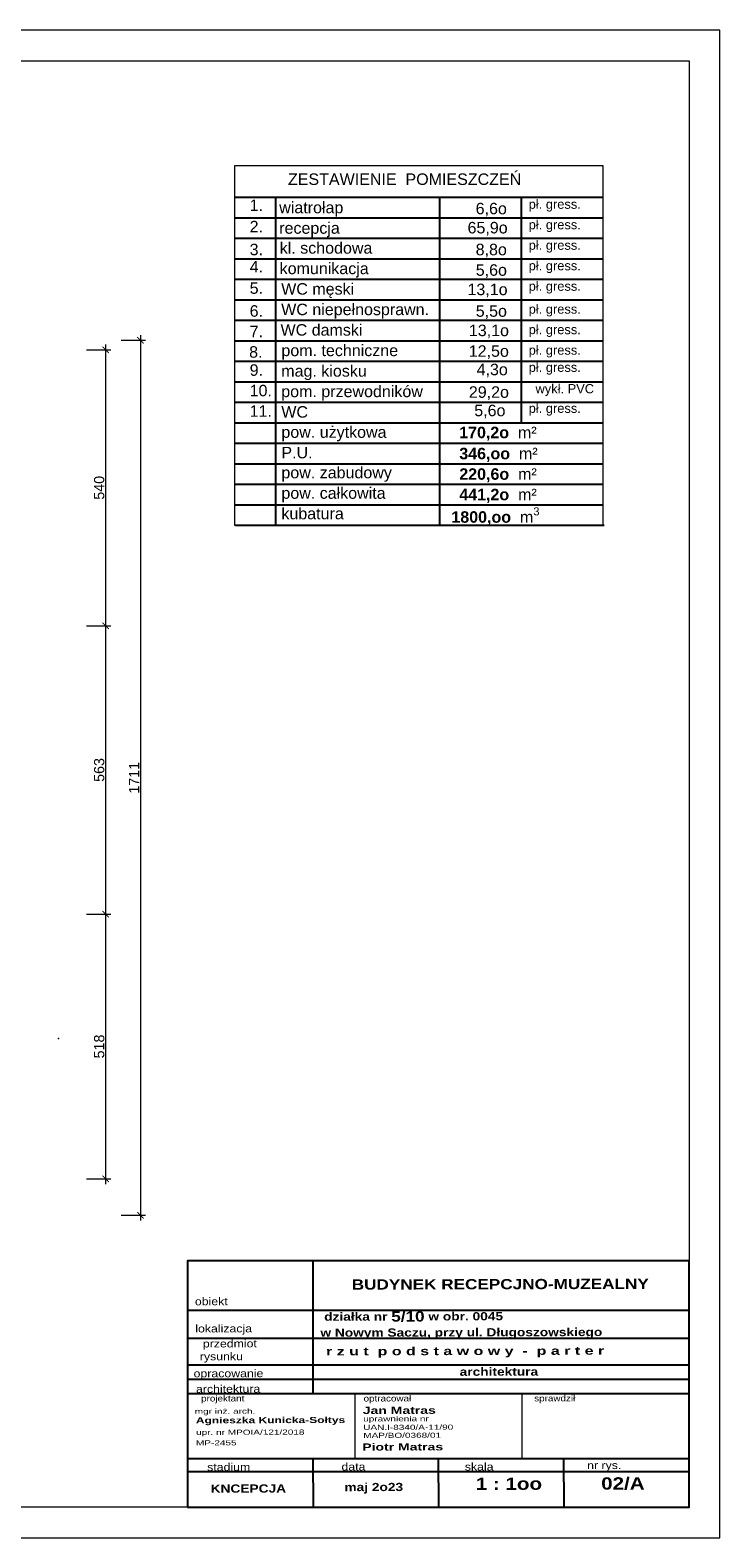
# Model space of a CAD drawing. Extents: x 4615668 to 9294084, y 5331114 to 10688993.
# Tile 27 of 181: x 4652762 to 4654112, y 5334449 to 5337397. Entities that reach past the tile are written whole.
import ezdxf

# ---------------------------------------------------------------- set-up
doc = ezdxf.new("R2010")
doc.units = 0
doc.header["$MEASUREMENT"] = 0
for name, color, linetype in [('1', 7, 'Continuous'), ('DIM', 7, 'Continuous'), ('OPIS', 7, 'Continuous'), ('WYMIAROWANIE', 1, 'Continuous')]:
    doc.layers.add(name, color=color, linetype=linetype)
doc.layers.add('hatch', color=253, linetype='Continuous', lineweight=0)
doc.layers.add('Wymiar', color=7, linetype='Continuous', lineweight=9)
doc.styles.add('ARIAL', font='arial.ttf', dxfattribs={"height": 10})
doc.styles.add('Arial Narrow 20', font='arial.ttf', dxfattribs={"height": 20})
doc.styles.add('ARIAL_WYM50', font='arial.ttf', dxfattribs={"height": 15})
doc.styles.add('courier', font='stylu.ttf')
doc.styles.add('tomek14', font='ISOCP.shx', dxfattribs={"height": 14})
doc.dimstyles.new('1do100 ok', dxfattribs={"dimscale": 0.5, "dimtxt": 12, "dimasz": 25, "dimexe": 20, "dimexo": 0, "dimgap": 5, "dimtad": 1, "dimdec": 0, "dimzin": 9, "dimtxsty": 'Arial Narrow 20', "dimblk": 'ARCHTICK', "dimcen": 3, "dimdle": 20, "dimclrd": 256, "dimclre": 256, "dimclrt": 256, "dimadec": 0, "dimazin": 2, "dimtfac": 1, "dimtdec": 0, "dimtix": 1, "dimtmove": 2, "dimatfit": 3, "dimldrblk": 'NONE', "dimfxl": 0, "dimtvp": 1, "dimtolj": 1, "dimtzin": 0, "dimlwd": 5, "dimlwe": 5, "dimarcsym": 0})

# ---------------------------------------------------------------- blocks, each defined once
blk = doc.blocks.new('_ArchTick')
at = {"color": 0, "linetype": 'ByBlock', "const_width": 0.15}
blk.add_lwpolyline([(-0.5, -0.5), (0.5, 0.5)], dxfattribs=at)
blk = doc.blocks.new('*D3161')
at = {"layer": 'Defpoints', "color": 0}
for p in [(4652767.6, 5335668.9), (4652910.1, 5335668.9), (4652767.6, 5335151.1)]:
    blk.add_point(p, dxfattribs=at)
at = {"layer": 'DIM', "lineweight": 5, "ltscale": 40}
for p, q in [((4652910.1, 5335141.1), (4652910.1, 5335678.9)), ((4652872.6, 5335668.9), (4652920.1, 5335668.9)), ((4652872.6, 5335151.1), (4652920.1, 5335151.1))]:
    blk.add_line(p, q, dxfattribs=at)
at = {"layer": 'DIM', "linetype": 'ByBlock', "lineweight": 5, "xscale": 12.5, "yscale": 12.5, "zscale": 12.5}
for p, rotation in [((4652910.1, 5335668.9), 90), ((4652910.1, 5335151.1), 270)]:
    blk.add_blockref('_ArchTick', p, dxfattribs=dict(at, rotation=rotation))
at = {"layer": 'DIM', "lineweight": 0, "ltscale": 40, "insert": (4652897.4, 5335410), "char_height": 20, "attachment_point": 5, "rotation": 90, "style": 'Arial Narrow 20'}
blk.add_mtext('\\A1;518', dxfattribs=at)
blk = doc.blocks.new('_None')
blk = doc.blocks.new('*D3162')
at = {"layer": 'Defpoints', "color": 0}
for p in [(4652757, 5336232.4), (4652910.1, 5336232.4), (4652767.6, 5335668.9)]:
    blk.add_point(p, dxfattribs=at)
at = {"layer": 'DIM', "lineweight": 5, "ltscale": 40}
for p, q in [((4652910.1, 5335658.9), (4652910.1, 5336242.4)), ((4652872.6, 5336232.4), (4652920.1, 5336232.4)), ((4652872.6, 5335668.9), (4652920.1, 5335668.9))]:
    blk.add_line(p, q, dxfattribs=at)
at = {"layer": 'DIM', "linetype": 'ByBlock', "lineweight": 5, "xscale": 12.5, "yscale": 12.5, "zscale": 12.5}
for p, rotation in [((4652910.1, 5336232.4), 90), ((4652910.1, 5335668.9), 270)]:
    blk.add_blockref('_ArchTick', p, dxfattribs=dict(at, rotation=rotation))
at = {"layer": 'DIM', "lineweight": 0, "ltscale": 40, "insert": (4652897.4, 5335950.7), "char_height": 20, "attachment_point": 5, "rotation": 90, "style": 'Arial Narrow 20'}
blk.add_mtext('\\A1;563', dxfattribs=at)
blk = doc.blocks.new('*D3163')
at = {"layer": 'Defpoints', "color": 0}
for p in [(4652756.1, 5336772.4), (4652910.1, 5336772.4), (4652757, 5336232.4)]:
    blk.add_point(p, dxfattribs=at)
at = {"layer": 'DIM', "lineweight": 5, "ltscale": 40}
for p, q in [((4652872.6, 5336772.4), (4652920.1, 5336772.4)), ((4652910.1, 5336222.4), (4652910.1, 5336782.4)), ((4652872.6, 5336232.4), (4652920.1, 5336232.4))]:
    blk.add_line(p, q, dxfattribs=at)
at = {"layer": 'DIM', "linetype": 'ByBlock', "lineweight": 5, "xscale": 12.5, "yscale": 12.5, "zscale": 12.5}
for p, rotation in [((4652910.1, 5336772.4), 90), ((4652910.1, 5336232.4), 270)]:
    blk.add_blockref('_ArchTick', p, dxfattribs=dict(at, rotation=rotation))
at = {"layer": 'DIM', "lineweight": 0, "ltscale": 40, "insert": (4652897.4, 5336502.4), "char_height": 20, "attachment_point": 5, "rotation": 90, "style": 'Arial Narrow 20'}
blk.add_mtext('\\A1;540', dxfattribs=at)
blk = doc.blocks.new('*D3165')
at = {"layer": 'Defpoints', "color": 0}
for p in [(4652672, 5336791), (4652672, 5335079.9), (4652978.1, 5335079.9)]:
    blk.add_point(p, dxfattribs=at)
at = {"layer": 'DIM', "lineweight": 5, "ltscale": 40}
for p, q in [((4652978.1, 5336801), (4652978.1, 5335069.9)), ((4652940.6, 5336791), (4652988.1, 5336791)), ((4652940.6, 5335079.9), (4652988.1, 5335079.9))]:
    blk.add_line(p, q, dxfattribs=at)
at = {"layer": 'DIM', "linetype": 'ByBlock', "lineweight": 5, "xscale": 12.5, "yscale": 12.5, "zscale": 12.5}
for p, rotation in [((4652978.1, 5336791), 90), ((4652978.1, 5335079.9), 270)]:
    blk.add_blockref('_ArchTick', p, dxfattribs=dict(at, rotation=rotation))
at = {"layer": 'DIM', "lineweight": 0, "ltscale": 40, "insert": (4652965.6, 5335935.4), "char_height": 20, "attachment_point": 5, "rotation": 90, "style": 'Arial Narrow 20'}
blk.add_mtext('\\A1;1711', dxfattribs=at)
blk = doc.blocks.new('G$CE5B2E794')
at = {"layer": 'OPIS', "width": 743.088, "attachment_point": 1, "rotation": 0.1544, "style": 'courier'}
for s, insert, char_height in [('{\\W1.4;\\fArial|b1|i0|c238|p34;\\H0.444444x; \\fArial|b0|i0|c238|p34;\\H1.250001x;mgr inż. arch.\\fArial|b1|i0|c238|p34;\\P\\H1.2x; Agnieszka Kunicka-Sołtys}', (-4.4, 71.8), 18), ('{\\W1.4;\\fArial|b0|i0|c238|p34;upr. nr MPOIA/121/2018}', (2.6, 30.6), 10), ('{\\W1.4;\\fArial|b0|i0|c238|p34;MP-2455}', (2.4, 10), 10)]:
    blk.add_mtext(s, dxfattribs=dict(at, insert=insert, char_height=char_height))
blk = doc.blocks.new('G$C0830A37A')
at = {"layer": 'OPIS', "width": 743.088, "attachment_point": 1, "rotation": 0.1544, "style": 'courier'}
for s, insert, char_height in [('{\\W1.4;\\fArial|b1|i0|c238|p34;Jan Matras}', (0, 61.1), 14), ('{\\fArial|b0|i0|c238|p34;\\W1.4;uprawnienia nr\\PUAN.I-8340/A-11/90}', (0.9, 42.6), 10), ('{\\fArial|b0|i0|c238|p34;\\W1.4;MAP/BO/0368/01}', (1.1, 10.2), 10)]:
    blk.add_mtext(s, dxfattribs=dict(at, insert=insert, char_height=char_height))

msp = doc.modelspace()

# ---------------------------------------------------------------- linework, layer by layer
at = {"lineweight": 0, "ltscale": 40}
for p, q in [((4653397.201, 5334730.895), (4653397.201, 5334603.969)), ((4653724.09, 5334730.895), (4653724.09, 5334603.969))]:
    msp.add_line(p, q, dxfattribs=at)
for p in [(4652817.892, 5335425.833), (4653397.201, 5334730.895), (4653724.133, 5334730.895)]:
    msp.add_point(p, dxfattribs=at)
at = {"layer": 'hatch', "color": 252}
for points in [[(4649911.587, 5334449.245), (4654111.587, 5334449.245), (4654111.587, 5337397.245), (4649911.587, 5337397.245)], [(4649911.587, 5334449.245), (4654111.587, 5334449.245), (4654111.587, 5337397.245), (4649911.587, 5337397.245)], [(4650231.587, 5337337.245), (4654051.587, 5337337.245), (4654051.587, 5334509.245), (4650231.587, 5334509.245)]]:
    msp.add_lwpolyline(points, close=True, dxfattribs=at)
at = {"layer": 'OPIS'}
for p, q in [((4653315.51, 5334990.964), (4653315.159, 5334730.895)), ((4654050.317, 5334894.068), (4653070.36, 5334894.068)), ((4654050.626, 5334894.068), (4653070.669, 5334894.068)), ((4654050.775, 5334838.819), (4653070.818, 5334838.819)), ((4654050.914, 5334787.151), (4653070.957, 5334787.151)), ((4654051.066, 5334730.895), (4653070.268, 5334730.895)), ((4654050.99, 5334759.074), (4653071.033, 5334759.074)), ((4654051.332, 5334603.969), (4653071.375, 5334603.969)), ((4653315.411, 5334604.631), (4653315.667, 5334509.907)), ((4653560.38, 5334603.969), (4653560.973, 5334510.568)), ((4653806.025, 5334605.953), (4653806.28, 5334511.229)), ((4654051.402, 5334578.136), (4653071.444, 5334578.136))]:
    msp.add_line(p, q, dxfattribs=at)
msp.add_lwpolyline([(4653070.36, 5334509.245), (4654051.587, 5334509.245), (4654051.388, 5334990.964), (4653070.16, 5334990.964)], close=True, dxfattribs=at)
at = {"layer": 'Wymiar', "color": 7, "linetype": 'Continuous', "lineweight": 13, "ltscale": 40}
msp.add_lwpolyline([(4653162.097, 5336429.244), (4653883.503, 5336429.244), (4653883.503, 5337132.152), (4653162.097, 5337132.152)], close=True, dxfattribs=at)
at = {"layer": 'WYMIAROWANIE', "color": 7}
for p, q in [((4653162.097, 5337070.47), (4653883.503, 5337070.47)), ((4653162.097, 5337070.47), (4653883.503, 5337070.47)), ((4653242.253, 5337070.47), (4653242.253, 5336830.001)), ((4653242.253, 5337070.47), (4653242.253, 5336429.244)), ((4653562.878, 5337070.47), (4653562.878, 5336830.001)), ((4653562.878, 5337070.47), (4653562.878, 5336429.244)), ((4653723.191, 5337070.47), (4653723.191, 5336830.001)), ((4653723.191, 5337070.47), (4653723.191, 5336629.611)), ((4653162.097, 5337030.392), (4653883.503, 5337030.392)), ((4653162.097, 5336990.314), (4653883.503, 5336990.314)), ((4653242.253, 5336990.314), (4653242.253, 5336950.236)), ((4653723.191, 5336990.314), (4653723.191, 5336950.236)), ((4653162.097, 5336950.236), (4653883.503, 5336950.236)), ((4653162.097, 5336950.236), (4653883.503, 5336950.236)), ((4653162.097, 5336950.236), (4653883.503, 5336950.236)), ((4653162.097, 5336950.236), (4653883.503, 5336950.236)), ((4653162.097, 5336910.16), (4653883.503, 5336910.16)), ((4653162.097, 5336870.082), (4653883.503, 5336870.082)), ((4653161.793, 5336830.004), (4653883.2, 5336830.004)), ((4653161.793, 5336830.004), (4653883.2, 5336830.004)), ((4653161.793, 5336830.004), (4653883.2, 5336830.004)), ((4653161.793, 5336830.004), (4653883.2, 5336830.004)), ((4653161.793, 5336830.004), (4653883.2, 5336830.004)), ((4653161.793, 5336830.004), (4653883.2, 5336830.004)), ((4653162.097, 5336830.004), (4653883.503, 5336830.004)), ((4653162.097, 5336830.004), (4653883.503, 5336830.004)), ((4653162.097, 5336830.004), (4653883.503, 5336830.004)), ((4653162.097, 5336830.004), (4653883.503, 5336830.004)), ((4653162.097, 5336830.004), (4653883.503, 5336830.004)), ((4653162.097, 5336830.004), (4653883.503, 5336830.004)), ((4653161.793, 5336789.925), (4653883.2, 5336789.925)), ((4653161.793, 5336749.847), (4653883.2, 5336749.847)), ((4653162.097, 5336749.847), (4653883.503, 5336749.847)), ((4653162.097, 5336709.769), (4653883.503, 5336709.769)), ((4653162.097, 5336669.691), (4653883.503, 5336669.691)), ((4653162.097, 5336629.611), (4653883.503, 5336629.611)), ((4653162.097, 5336629.611), (4653883.503, 5336629.611)), ((4653162.097, 5336629.611), (4653883.503, 5336629.611)), ((4653162.097, 5336589.532), (4653883.503, 5336589.532)), ((4653162.097, 5336549.454), (4653883.503, 5336549.454)), ((4653162.097, 5336509.374), (4653883.699, 5336509.374)), ((4653162.097, 5336509.374), (4653883.699, 5336509.374)), ((4653162.097, 5336509.374), (4653883.503, 5336509.374)), ((4653162.097, 5336469.296), (4653883.503, 5336469.296)), ((4653164.157, 5336429.218), (4653885.564, 5336429.218))]:
    msp.add_line(p, q, dxfattribs=at)

# ---------------------------------------------------------------- block references
at = {"color": 1, "lineweight": 0, "ltscale": 40}
for name, p in [('G$CE5B2E794', (4653084.374, 5334629.916)), ('G$C0830A37A', (4653412.955, 5334644.315))]:
    msp.add_blockref(name, p, dxfattribs=at)

# ---------------------------------------------------------------- texts
at = {"layer": '1', "insert": (4653765.065, 5334865.718), "char_height": 16, "width": 884.77435, "attachment_point": 5, "rotation": 0.154448, "style": 'ARIAL_WYM50'}
msp.add_mtext('\\A1;\\pxql;{\\W1.2;\\fArial|b1|i0|c238|p34;  działka nr \\H1.25x;5/10\\H0.8x; w obr. 0045\\P w Nowym Saczu, przy ul. Długoszowskiego }', dxfattribs=at)
at = {"layer": 'OPIS', "rotation": 0.154448}
for s, insert, char_height, width, attachment_point, style in [('{\\W1.2;\\fArial|b1|i0|c238|p34; BUDYNEK RECEPCJNO-MUZEALNY}', (4653677.331, 5334945.13), 20, 777.58363, 5, 'ARIAL_WYM50'), ('{\\fEuphemia|b0|i0|c0|p34;\\W1.2;obiekt}', (4653116.71, 5334911.491), 15, 711.00695, 5, 'ARIAL_WYM50'), ('{\\fEuphemia|b0|i0|c0|p34;\\W1.2;lokalizacja}', (4653140.934, 5334856.242), 15, 711.00695, 5, 'ARIAL_WYM50'), ('{\\fEuphemia|b0|i0|c0|p34;\\W1.2;     przedmiot\\Prysunku}', (4653136.36, 5334814.291), 15, 711.00695, 5, 'ARIAL_WYM50'), ('{\\W1.4;\\fArial|b1|i0|c238|p34;\\C0; r z u t  p o d s t a w o w y  -  p a r t e r}', (4653332.489, 5334821.888), 16, 735.92353, 1, 'ARIAL'), ('{\\fEuphemia|b0|i0|c0|p34;\\W1.2;opracowanie}', (4653150.344, 5334768.518), 15, 711.00695, 5, 'ARIAL_WYM50'), ('{\\fArial|b1|i0|c238|p34;\\W1.2;architektura}', (4653679.314, 5334774.116), 16, 711.00695, 5, 'ARIAL_WYM50'), ('{\\fEuphemia|b0|i0|c0|p34;\\W1.2;architektura}', (4653149.671, 5334740.339), 15, 711.00695, 5, 'ARIAL_WYM50'), ('{\\W1.2;\\FEuphemia|c0;projektant}', (4653139.078, 5334720.115), 12, 711.00695, 5, 'ARIAL_WYM50'), ('{\\W1.2;\\FEuphemia|c0;optracował}', (4653461.214, 5334720.116), 12, 711.00695, 5, 'ARIAL_WYM50'), ('{\\W1.2;\\FEuphemia|c0;sprawdził}', (4653788.576, 5334720.384), 12, 711.00695, 5, 'ARIAL_WYM50'), ('{\\W1.4;\\fArial|b1|i0|c238|p34;Piotr Matras}', (4653412.041, 5334633.844), 14, 743.08825, 1, 'courier'), ('{\\fEuphemia|b0|i0|c0|p34;\\W1.2;stadium}', (4653150.756, 5334587.579), 15, 711.00695, 5, 'ARIAL_WYM50'), ('{\\fEuphemia|b0|i0|c0|p34;\\W1.2;data}', (4653394.792, 5334588.237), 15, 711.00695, 5, 'ARIAL_WYM50'), ('{\\fEuphemia|b0|i0|c0|p34;\\W1.2;skala}', (4653640.733, 5334588.237), 15, 711.00695, 5, 'ARIAL_WYM50'), ('{\\fEuphemia|b0|i0|c0|p34;\\W1.2;nr rys.}', (4653885.408, 5334588.896), 15, 711.00695, 5, 'ARIAL_WYM50'), ('{\\W1.2;\\fArial|b1|i0|c238|p34;KNCEPCJA}', (4653189.209, 5334545.548), 16, 711.00695, 5, 'ARIAL_WYM50'), ('{\\W1.2;\\fArial|b1|i0|c238|p34;maj 2o23}', (4653434.516, 5334546.209), 16, 711.00695, 5, 'ARIAL_WYM50'), ('{\\fArial|b1|i0|c238|p34;\\W1.2;\\C0;1 : 1oo}', (4653634.07, 5334566.874), 24, 735.92353, 1, 'ARIAL'), ('{\\W1.2;\\fArial|b1|i0|c238|p34;\\C0;02/A}', (4653879.377, 5334567.536), 24, 735.92353, 1, 'ARIAL')]:
    msp.add_mtext(s, dxfattribs=dict(at, insert=insert, char_height=char_height, width=width, attachment_point=attachment_point, style=style))
at = {"layer": 'WYMIAROWANIE', "color": 7, "attachment_point": 1, "style": 'tomek14'}
for s, insert, char_height, width in [('{\\fArial|b0|i0|c238|p34;ZESTAWIENIE  POMIESZCZEŃ}', (4653266.706, 5337117.051), 22.44375, 638.27059), ('{\\fArial|b0|i0|c238|p34;1.}', (4653191.75, 5337066.064), 22.44375, 26.13398), ('{\\fArial|b0|i0|c238|p34;wiatrołap}', (4653249.576, 5337061.677), 22.44375, 350.63905), ('{\\fArial|b0|i0|c238|p34;6,6o}', (4653633.872, 5337059.706), 22.44375, 280.981), ('{\\fArial|b0|i0|c238|p34;pł. gress.}', (4653737.605, 5337065.967), 18, 280.981), ('{\\fArial|b0|i0|c238|p34;2.}', (4653191.75, 5337024.391), 22.44375, 26.13398), ('{\\fArial|b0|i0|c238|p34;recepcja}', (4653249.576, 5337021.599), 22.44375, 350.63905), ('{\\fArial|b0|i0|c238|p34;65,9o}', (4653617.99, 5337022.29), 22.44375, 280.981), ('{\\fArial|b0|i0|c238|p34;pł. gress.}', (4653737.605, 5337025.889), 18, 280.981), ('{\\fArial|b0|i0|c238|p34;3.}', (4653191.75, 5336979.627), 22.44375, 26.13398), ('{\\fArial|b0|i0|c238|p34;kl. schodowa}', (4653250.591, 5336982.652), 22.44375, 350.63905), ('{\\fArial|b0|i0|c238|p34;8,8o}', (4653633.872, 5336979.55), 22.44375, 280.981), ('{\\fArial|b0|i0|c238|p34;pł. gress.}', (4653737.605, 5336985.811), 18, 280.981), ('{\\fArial|b0|i0|c238|p34;4.}', (4653191.75, 5336945.83), 22.44375, 26.13398), ('{\\fArial|b0|i0|c238|p34;komunikacja}', (4653250.46, 5336942.573), 22.44375, 350.63905), ('{\\fArial|b0|i0|c238|p34;pł. gress.}', (4653737.605, 5336945.733), 18, 280.981), ('{\\fArial|b0|i0|c238|p34;5,6o}', (4653634.054, 5336939.472), 22.44375, 280.981), ('{\\fArial|b0|i0|c238|p34;5.}', (4653191.75, 5336904.156), 22.44375, 26.13398), ('{\\fArial|b0|i0|c238|p34;WC męski}', (4653253.423, 5336902.495), 22.44375, 350.63905), ('{\\fArial|b0|i0|c238|p34;13,1o}', (4653617.853, 5336901.553), 22.44375, 280.981), ('{\\fArial|b0|i0|c238|p34;pł. gress.}', (4653737.605, 5336905.655), 18, 280.981), ('{\\fArial|b0|i0|c238|p34;6.}', (4653191.75, 5336859.393), 22.44375, 26.13398), ('{\\fArial|b0|i0|c238|p34;WC niepełnosprawn.}', (4653253.423, 5336862.417), 22.44375, 350.63905), ('{\\fArial|b0|i0|c238|p34;5,5o}', (4653634.054, 5336859.315), 22.44375, 280.981), ('{\\fArial|b0|i0|c238|p34;pł. gress.}', (4653737.605, 5336860.861), 18, 280.981), ('{\\fArial|b0|i0|c238|p34;WC damski}', (4653252.166, 5336822.339), 22.44375, 350.63905), ('{\\fArial|b0|i0|c238|p34;pł. gress.}', (4653737.605, 5336820.783), 18, 280.981), ('{\\fArial|b0|i0|c238|p34;7.}', (4653191.75, 5336819.315), 22.44375, 26.13398), ('{\\fArial|b0|i0|c238|p34;13,1o}', (4653620.578, 5336821.397), 22.44375, 280.981), ('{\\fArial|b0|i0|c238|p34;8.}', (4653190.736, 5336779.237), 22.44375, 26.13398), ('{\\fArial|b0|i0|c238|p34;pom. techniczne}', (4653253.881, 5336782.261), 22.44375, 350.63905), ('{\\fArial|b0|i0|c238|p34;12,5o}', (4653620.393, 5336780.997), 22.44375, 280.981), ('{\\fArial|b0|i0|c238|p34;pł. gress.}', (4653737.605, 5336780.705), 18, 280.981), ('{\\fArial|b0|i0|c238|p34;9.}', (4653191.75, 5336743.844), 22.44375, 26.13398), ('{\\fArial|b0|i0|c238|p34;mag. kiosku}', (4653253.554, 5336742.183), 22.44375, 350.63905), ('{\\fArial|b0|i0|c238|p34;4,3o}', (4653635.733, 5336745.008), 22.44375, 280.981), ('{\\fArial|b0|i0|c238|p34;pł. gress.}', (4653737.605, 5336747.074), 18, 280.981), ('{\\fArial|b0|i0|c238|p34;pom. przewodników}', (4653253.554, 5336702.105), 22.44375, 350.63905), ('{\\fArial|b0|i0|c238|p34;wykł. PVC}', (4653750.93, 5336705.207), 18, 280.981), ('{\\fArial|b0|i0|c238|p34;10.}', (4653191.75, 5336703.766), 22.44375, 26.13398), ('{\\fArial|b0|i0|c238|p34;29,2o}', (4653620.523, 5336700.841), 22.44375, 280.981), ('{\\fArial|b0|i0|c238|p34;11.}', (4653191.75, 5336663.688), 22.44375, 26.13398), ('{\\fArial|b0|i0|c238|p34;WC}', (4653253.685, 5336662.027), 22.44375, 350.63905), ('{\\fArial|b0|i0|c238|p34;5,6o}', (4653631.095, 5336664.852), 22.44375, 280.981), ('{\\fArial|b0|i0|c238|p34;pł. gress.}', (4653737.605, 5336666.918), 18, 280.981), ('{\\fArial|b0|i0|c238|p34;pow. użytkowa}', (4653253.856, 5336622.579), 22.44375, 280.981), ('{\\fArial|b1|i0|c238|p34;170,2o\\fArial|b0|i0|c238|p34;  m²}', (4653601.585, 5336621.834), 22.44375, 280.981), ('{\\fArial|b0|i0|c238|p34;P.U.}', (4653253.856, 5336582.501), 22.44375, 280.981), ('{\\fArial|b1|i0|c238|p34;346,oo\\fArial|b0|i0|c238|p34;  m²}', (4653601.832, 5336580.64), 22.44375, 280.981), ('{\\fArial|b0|i0|c238|p34;pow. zabudowy}', (4653253.856, 5336543.443), 22.44375, 280.981), ('{\\fArial|b1|i0|c238|p34;220,6o\\fArial|b0|i0|c238|p34;  m²}', (4653601.832, 5336540.562), 22.44375, 280.981), ('{\\fArial|b0|i0|c238|p34;pow. całkowita}', (4653253.856, 5336503.362), 22.44375, 280.981), ('\\pxt5;{\\fArial|b1|i0|c238|p34;441,2o\\fArial|b0|i0|c238|p34;  m²}', (4653601.832, 5336500.482), 22.44375, 280.981), ('{\\fArial|b0|i0|c238|p34;kubatura}', (4653253.856, 5336463.284), 22.44375, 280.981), ('\\A1;{\\fArial|b1|i0|c238|p34;1800,oo\\fArial|b0|i0|c238|p34;  m{\\H0.7x;\\S3^ ;}}', (4653586.373, 5336464.193), 22.44375, 280.981)]:
    msp.add_mtext(s, dxfattribs=dict(at, insert=insert, char_height=char_height, width=width))

# ---------------------------------------------------------------- dimensions: what is measured, and where the dimension line sits
at = {"layer": 'DIM', "lineweight": 0, "ltscale": 40}
for base, p1, p2, picture, middle in [((4652978.126, 5335079.905), (4652671.992, 5336790.984), (4652671.992, 5335079.905), '*D3165', (4652965.585, 5335935.444)), ((4652910.083, 5336772.416), (4652756.992, 5336232.416), (4652756.078, 5336772.416), '*D3163', (4652897.371, 5336502.416)), ((4652910.083, 5336232.416), (4652767.628, 5335668.935), (4652756.992, 5336232.416), '*D3162', (4652897.364, 5335950.676)), ((4652910.083, 5335668.935), (4652767.628, 5335151.094), (4652767.628, 5335668.935), '*D3161', (4652897.371, 5335410.014))]:
    dim = msp.add_linear_dim(base=base, p1=p1, p2=p2, angle=90, dimstyle='1do100 ok', dxfattribs=at)
    dim.commit()
    dim.dimension.update_dxf_attribs({"geometry": picture, "text_midpoint": middle})

doc.saveas('drawing.dxf')
